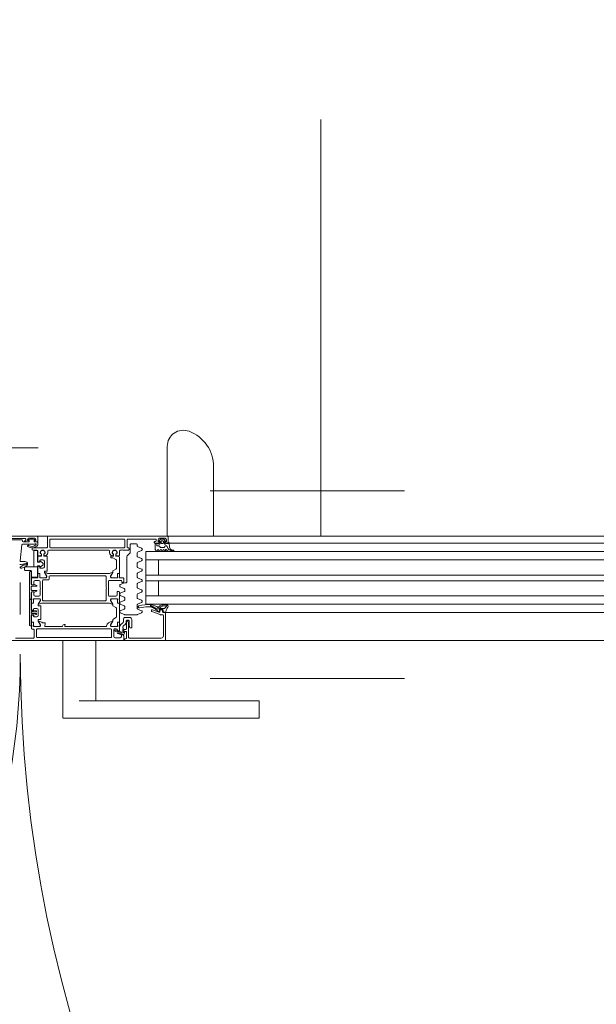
# Model space of a CAD drawing. Header units: centimetres. Extents: x -2424 to 1783, y 5 to 2907.
# Tile 76 of 94: x 392 to 434, y 1638 to 1709. Entities that reach past the tile are written whole.
import ezdxf

# ---------------------------------------------------------------- set-up
doc = ezdxf.new("R2010")
doc.units = ezdxf.units.CM
doc.linetypes.add('Dash', pattern=[60, 30, -30])
doc.linetypes.add('Długa kreska', pattern=[142.875, 95.25, -47.625])
for name, color, linetype, lineweight in [('A-DETL', 90, 'Continuous', 9), ('A-DETL-GENF', 92, 'Continuous', 13), ('A-DOOR', 31, 'Continuous', 13), ('A-DOOR-HDLN', 31, 'Dash', 9)]:
    doc.layers.add(name, color=color, linetype=linetype, lineweight=lineweight)

msp = doc.modelspace()

# ---------------------------------------------------------------- linework, layer by layer
at = {"layer": 'A-DETL', "color": 251, "linetype": 'Długa kreska', "lineweight": 9}
msp.add_line((536.377, 1678.001), (3.377, 1678.001), dxfattribs=at)
at = {"layer": 'A-DETL', "color": 251, "linetype": 'Dash', "lineweight": 9}
for p, q in [((419.89, 1674.891), (405.89, 1674.891)), ((419.89, 1661.391), (405.89, 1661.391))]:
    msp.add_line(p, q, dxfattribs=at)
for points, knots in [([(413.877, 1671.626), (413.877, 2096.657), (413.877, 2119.326), (413.877, 2190.854), (413.877, 2616.826)], [0, 0, 0, 0, 5.678351, 11.366988, 11.366988, 11.366988, 11.366988]), ([(-555.623, 1472.575), (-478.908, 1472.575), (-476.079, 1472.575), (-439.123, 1472.575), (-439.123, 1435.619), (-439.123, 1432.79), (-439.123, 1329.11), (-439.123, 1326.281), (-439.123, 1289.326), (-402.167, 1289.326), (-399.339, 1289.326), (54.377, 1289.326), (347.204, 1289.326), (391.666, 1289.326), (418.55, 1316.21), (413.877, 1393.928), (413.877, 1663.126)], [0, 0, 0, 0, 1.274059, 2.1133, 2.95254, 4.521491, 5.717221, 7.286172, 8.125412, 8.964652, 14.361634, 22.556861, 31.207392, 35.311818, 37.065318, 41.276562, 41.276562, 41.276562, 41.276562])]:
    msp.add_open_spline(points, degree=3, knots=knots, dxfattribs=at)
at = {"layer": 'A-DETL-GENF', "color": 251, "lineweight": 9}
for p, q in [((339.277, 1671.626), (488.477, 1671.626)), ((468.377, 1671.126), (406.227, 1671.126)), ((468.377, 1670.526), (406.227, 1670.526)), ((468.377, 1669.926), (406.227, 1669.926)), ((468.377, 1668.826), (406.227, 1668.826)), ((468.377, 1668.426), (406.227, 1668.426)), ((468.377, 1667.326), (406.227, 1667.326)), ((468.377, 1666.726), (406.227, 1666.726)), ((406.227, 1666.126), (472.957, 1666.126)), ((489.377, 1664.126), (338.377, 1664.126))]:
    msp.add_line(p, q, dxfattribs=at)
at = {"layer": 'A-DOOR', "color": 251, "lineweight": 9}
for p, q in [((402.81, 1678.099), (402.81, 1671.626)), ((406.143, 1671.626), (406.143, 1676.642)), ((381.627, 1671.626), (393.427, 1671.626)), ((392.567, 1671.456), (391.277, 1671.456)), ((392.327, 1671.371), (391.477, 1671.371)), ((392.377, 1671.276), (392.377, 1671.321)), ((392.797, 1671.346), (392.847, 1671.346)), ((393.247, 1671.476), (392.847, 1671.476)), ((393.247, 1671.346), (393.297, 1671.346)), ((393.477, 1671.576), (393.477, 1671.276)), ((394.177, 1671.576), (394.177, 1670.846)), ((402.827, 1671.626), (394.227, 1671.626)), ((394.347, 1670.846), (394.347, 1671.376)), ((394.397, 1671.426), (399.697, 1671.426)), ((399.747, 1671.376), (399.747, 1670.846)), ((399.917, 1670.846), (399.917, 1671.376)), ((399.967, 1671.426), (401.967, 1671.426)), ((402.017, 1671.376), (402.017, 1671.296)), ((402.33, 1671.411), (402.226, 1671.307)), ((402.247, 1671.476), (402.647, 1671.476)), ((402.529, 1671.426), (402.365, 1671.426)), ((402.417, 1671.306), (402.477, 1671.306)), ((402.668, 1671.307), (402.564, 1671.411)), ((402.827, 1671.626), (408.027, 1671.626)), ((402.877, 1671.176), (402.877, 1671.576)), ((392.21, 1669.857), (392.33, 1671.001)), ((392.38, 1671.046), (393.22, 1671.046)), ((392.797, 1671.226), (392.587, 1671.226)), ((393.077, 1670.746), (393.077, 1670.676)), ((394.127, 1670.796), (393.127, 1670.796)), ((393.127, 1670.626), (393.427, 1670.626)), ((393.427, 1671.226), (393.297, 1671.226)), ((393.477, 1670.996), (393.477, 1671.176)), ((393.477, 1670.576), (393.477, 1670.276)), ((394.197, 1670.426), (394.197, 1670.576)), ((394.247, 1670.626), (398.607, 1670.626)), ((399.697, 1670.796), (394.397, 1670.796)), ((398.657, 1670.576), (398.657, 1670.426)), ((399.377, 1670.276), (399.377, 1670.576)), ((399.427, 1670.626), (399.517, 1670.626)), ((399.617, 1670.626), (400.017, 1670.626)), ((400.017, 1670.796), (399.967, 1670.796)), ((400.067, 1670.676), (400.067, 1670.746)), ((400.147, 1671.026), (400.147, 1670.467)), ((400.597, 1671.076), (400.197, 1671.076)), ((400.647, 1670.929), (400.647, 1671.026)), ((400.966, 1670.763), (400.678, 1670.883)), ((400.678, 1670.488), (400.966, 1670.608)), ((400.996, 1670.723), (400.996, 1670.648)), ((401.867, 1671.196), (401.867, 1671.176)), ((401.967, 1671.246), (401.917, 1671.246)), ((401.917, 1671.126), (402.197, 1671.126)), ((402.187, 1671.096), (401.977, 1671.096)), ((402.049, 1671.096), (402.049, 1670.976)), ((402.085, 1670.575), (402.108, 1670.636)), ((402.099, 1670.926), (402.21, 1670.926)), ((402.185, 1670.636), (402.208, 1670.575)), ((402.247, 1671.256), (402.257, 1671.256)), ((402.253, 1670.901), (402.294, 1670.831)), ((402.285, 1670.575), (402.308, 1670.636)), ((402.287, 1671.226), (402.287, 1671.096)), ((402.337, 1670.806), (402.561, 1670.806)), ((402.367, 1671.146), (402.367, 1671.256)), ((402.385, 1670.636), (402.408, 1670.575)), ((402.477, 1671.096), (402.417, 1671.096)), ((402.485, 1670.575), (402.508, 1670.636)), ((402.527, 1671.256), (402.527, 1671.146)), ((402.585, 1670.636), (402.608, 1670.575)), ((402.604, 1670.831), (402.644, 1670.901)), ((402.607, 1671.096), (402.607, 1671.226)), ((402.637, 1671.256), (402.647, 1671.256)), ((402.687, 1670.586), (402.687, 1670.626)), ((402.688, 1670.926), (402.753, 1670.926)), ((402.697, 1671.126), (402.827, 1671.126)), ((402.974, 1670.828), (402.947, 1671.136)), ((402.949, 1671.126), (408.027, 1671.126)), ((403.261, 1670.625), (403.135, 1670.649)), ((403.251, 1670.568), (403.278, 1670.554)), ((393.477, 1669.88), (393.477, 1670.143)), ((393.495, 1670.163), (393.739, 1670.184)), ((393.527, 1670.226), (393.717, 1670.226)), ((393.627, 1669.871), (393.627, 1669.796)), ((393.857, 1669.921), (393.677, 1669.921)), ((393.714, 1670.356), (393.681, 1670.356)), ((393.737, 1670.366), (393.701, 1670.366)), ((393.737, 1670.244), (393.744, 1670.323)), ((393.757, 1670.204), (393.757, 1670.346)), ((393.917, 1670.346), (393.917, 1670.221)), ((393.929, 1670.323), (393.936, 1670.244)), ((393.972, 1670.366), (393.937, 1670.366)), ((393.937, 1670.201), (394.137, 1670.201)), ((393.956, 1670.226), (393.997, 1670.226)), ((393.993, 1670.356), (393.959, 1670.356)), ((394.157, 1670.181), (394.157, 1669.141)), ((398.747, 1670.181), (398.747, 1670.091)), ((398.917, 1670.201), (398.767, 1670.201)), ((398.857, 1670.226), (398.897, 1670.226)), ((398.894, 1670.356), (398.861, 1670.356)), ((398.881, 1670.366), (398.917, 1670.366)), ((398.917, 1670.244), (398.924, 1670.323)), ((398.937, 1670.346), (398.937, 1670.221)), ((399.097, 1670.204), (399.097, 1670.346)), ((399.109, 1670.323), (399.116, 1670.244)), ((399.331, 1670.165), (399.115, 1670.184)), ((399.117, 1670.366), (399.152, 1670.366)), ((399.136, 1670.226), (399.327, 1670.226)), ((399.173, 1670.356), (399.139, 1670.356)), ((399.157, 1669.857), (399.157, 1669.35)), ((399.377, 1668.997), (399.377, 1670.115)), ((399.897, 1670.134), (399.897, 1668.326)), ((400.118, 1670.396), (399.926, 1670.205)), ((400.647, 1670.179), (400.647, 1670.442)), ((400.966, 1670.013), (400.678, 1670.133)), ((400.678, 1669.738), (400.966, 1669.858)), ((400.996, 1669.973), (400.996, 1669.898)), ((408.027, 1669.926), (401.277, 1669.926)), ((402.986, 1670.546), (403.253, 1670.546)), ((392.477, 1669.569), (392.226, 1669.4)), ((392.229, 1669.348), (392.271, 1669.326)), ((392.555, 1669.809), (392.261, 1669.801)), ((392.341, 1669.324), (392.655, 1669.477)), ((392.618, 1669.572), (392.508, 1669.578)), ((392.663, 1669.602), (392.652, 1669.588)), ((393.477, 1668.997), (393.477, 1669.361)), ((393.595, 1669.771), (393.551, 1669.783)), ((393.551, 1669.458), (393.595, 1669.47)), ((393.627, 1669.446), (393.627, 1669.371)), ((393.677, 1669.321), (393.857, 1669.321)), ((393.957, 1669.421), (393.957, 1669.821)), ((399.107, 1669.263), (398.937, 1669.165)), ((400.647, 1669.429), (400.647, 1669.692)), ((400.966, 1669.263), (400.678, 1669.383)), ((400.996, 1669.223), (400.996, 1669.148)), ((392.877, 1667.136), (392.877, 1669.026)), ((393.027, 1668.576), (393.027, 1668.186)), ((393.477, 1668.626), (393.077, 1668.626)), ((393.307, 1668.446), (393.557, 1668.446)), ((393.477, 1668.916), (393.477, 1668.726)), ((393.497, 1668.697), (393.497, 1668.654)), ((393.606, 1668.946), (393.507, 1668.946)), ((393.607, 1668.947), (393.527, 1668.947)), ((393.636, 1668.646), (393.636, 1668.916)), ((393.637, 1668.677), (393.637, 1668.917)), ((394.077, 1668.626), (393.656, 1668.626)), ((394.021, 1668.627), (393.687, 1668.627)), ((393.877, 1668.476), (394.247, 1668.476)), ((393.967, 1669.101), (393.967, 1669.034)), ((393.974, 1669.009), (394.108, 1668.777)), ((394.137, 1669.121), (393.987, 1669.121)), ((398.657, 1668.946), (394.197, 1668.946)), ((394.297, 1668.526), (394.297, 1668.726)), ((394.347, 1668.776), (398.357, 1668.776)), ((398.407, 1668.726), (398.407, 1667.926)), ((398.627, 1668.446), (399.477, 1668.446)), ((398.88, 1669.009), (398.746, 1668.777)), ((399.198, 1668.626), (398.777, 1668.626)), ((398.832, 1668.627), (399.167, 1668.627)), ((398.887, 1669.079), (398.887, 1669.034)), ((399.217, 1668.677), (399.217, 1668.917)), ((399.218, 1668.916), (399.218, 1668.646)), ((399.247, 1668.947), (399.327, 1668.947)), ((399.347, 1668.946), (399.248, 1668.946)), ((399.357, 1668.654), (399.357, 1668.697)), ((399.377, 1668.726), (399.377, 1668.916)), ((399.627, 1668.626), (399.377, 1668.626)), ((399.677, 1668.356), (399.677, 1668.576)), ((400.647, 1668.679), (400.647, 1668.942)), ((400.678, 1668.988), (400.966, 1669.108)), ((400.966, 1668.513), (400.678, 1668.633)), ((400.996, 1668.473), (400.996, 1668.398)), ((392.227, 1668.298), (392.227, 1666)), ((393.017, 1667.996), (393.017, 1667.756)), ((393.387, 1668.026), (393.047, 1668.026)), ((393.047, 1667.726), (393.387, 1667.726)), ((393.067, 1668.126), (393.217, 1668.126)), ((393.257, 1668.152), (393.399, 1668.085)), ((393.417, 1668.058), (393.417, 1668.056)), ((393.657, 1668.346), (393.657, 1667.926)), ((393.657, 1667.826), (393.657, 1667.406)), ((393.827, 1667.026), (393.827, 1668.426)), ((398.407, 1667.826), (398.407, 1667.026)), ((398.577, 1667.356), (398.577, 1668.396)), ((399.397, 1668.097), (399.397, 1668.034)), ((399.738, 1668.272), (399.428, 1668.143)), ((399.428, 1667.988), (399.716, 1667.868)), ((399.747, 1667.822), (399.747, 1667.682)), ((399.847, 1668.276), (399.757, 1668.276)), ((400.647, 1667.929), (400.647, 1668.192)), ((400.678, 1668.238), (400.966, 1668.358)), ((400.966, 1667.763), (400.678, 1667.883)), ((400.996, 1667.723), (400.996, 1667.648)), ((392.877, 1665.225), (392.877, 1667.025)), ((393.027, 1667.566), (393.027, 1667.126)), ((393.027, 1667.026), (393.027, 1666.836)), ((393.047, 1667.097), (393.047, 1667.054)), ((393.217, 1667.626), (393.067, 1667.626)), ((393.186, 1666.836), (393.186, 1667.106)), ((393.187, 1666.835), (393.187, 1667.075)), ((393.206, 1667.126), (393.627, 1667.126)), ((393.237, 1667.125), (393.571, 1667.125)), ((393.399, 1667.666), (393.257, 1667.599)), ((393.557, 1667.306), (393.307, 1667.306)), ((393.417, 1667.696), (393.417, 1667.693)), ((399.097, 1667.306), (398.627, 1667.306)), ((398.777, 1667.126), (399.198, 1667.126)), ((399.167, 1667.125), (398.832, 1667.125)), ((399.217, 1666.835), (399.217, 1667.075)), ((399.218, 1667.106), (399.218, 1666.836)), ((399.357, 1667.054), (399.357, 1667.097)), ((399.377, 1667.126), (399.377, 1667.596)), ((399.377, 1666.836), (399.377, 1667.026)), ((399.397, 1667.47), (399.397, 1667.407)), ((399.716, 1667.636), (399.428, 1667.517)), ((399.428, 1667.361), (399.716, 1667.242)), ((399.747, 1667.196), (399.747, 1667.056)), ((400.647, 1667.179), (400.647, 1667.442)), ((400.678, 1667.488), (400.966, 1667.608)), ((400.966, 1667.013), (400.678, 1667.133)), ((408.027, 1667.326), (401.277, 1667.326)), ((393.027, 1666.385), (393.027, 1666.755)), ((393.057, 1666.806), (393.156, 1666.806)), ((393.077, 1666.805), (393.157, 1666.805)), ((393.177, 1666.376), (393.177, 1666.301)), ((393.407, 1666.426), (393.227, 1666.426)), ((393.507, 1665.926), (393.507, 1666.326)), ((393.517, 1666.717), (393.517, 1666.646)), ((393.658, 1666.975), (393.524, 1666.742)), ((393.537, 1666.626), (393.687, 1666.626)), ((393.707, 1666.606), (393.707, 1665.646)), ((393.747, 1666.806), (398.657, 1666.806)), ((398.357, 1666.976), (393.877, 1666.976)), ((398.746, 1666.975), (398.88, 1666.742)), ((398.887, 1666.717), (398.887, 1666.672)), ((398.937, 1666.586), (399.107, 1666.488)), ((399.157, 1666.401), (399.157, 1665.85)), ((399.327, 1666.805), (399.247, 1666.805)), ((399.248, 1666.806), (399.347, 1666.806)), ((399.377, 1665.497), (399.377, 1666.755)), ((399.397, 1666.844), (399.397, 1666.781)), ((399.716, 1667.009), (399.428, 1666.89)), ((399.428, 1666.734), (399.716, 1666.615)), ((399.716, 1666.383), (399.428, 1666.263)), ((399.747, 1666.569), (399.747, 1666.429)), ((400.647, 1666.429), (400.647, 1666.692)), ((400.678, 1666.738), (400.966, 1666.858)), ((400.966, 1666.263), (400.678, 1666.383)), ((400.996, 1666.973), (400.996, 1666.898)), ((402.039, 1666.411), (401.609, 1666.662)), ((401.641, 1666.572), (401.88, 1666.428)), ((402.056, 1666.562), (401.643, 1666.705)), ((402.21, 1666.153), (401.744, 1666.323)), ((402.187, 1666.397), (402.089, 1666.397)), ((402.227, 1666.571), (402.186, 1666.516)), ((402.235, 1666.212), (402.247, 1666.314)), ((402.433, 1666.696), (402.266, 1666.605)), ((402.277, 1666.341), (402.488, 1666.341)), ((402.427, 1666.326), (402.327, 1666.326)), ((402.461, 1666.597), (402.343, 1666.533)), ((402.754, 1666.71), (402.49, 1666.71)), ((402.518, 1666.307), (402.506, 1666.217)), ((402.767, 1666.617), (402.543, 1666.617)), ((402.737, 1666.565), (402.811, 1666.694)), ((393.017, 1666.15), (393.017, 1666.1)), ((393.027, 1665.497), (393.027, 1665.866)), ((393.362, 1666.18), (393.047, 1666.18)), ((393.047, 1666.07), (393.362, 1666.07)), ((393.145, 1666.276), (393.101, 1666.288)), ((393.101, 1665.963), (393.145, 1665.975)), ((393.177, 1665.951), (393.177, 1665.876)), ((393.203, 1666.297), (393.37, 1666.252)), ((393.37, 1665.998), (393.203, 1665.953)), ((393.227, 1665.826), (393.407, 1665.826)), ((393.392, 1666.223), (393.392, 1666.21)), ((393.392, 1666.04), (393.392, 1666.027)), ((393.517, 1665.606), (393.517, 1665.534)), ((393.687, 1665.626), (393.537, 1665.626)), ((399.107, 1665.763), (398.937, 1665.665)), ((399.397, 1666.217), (399.397, 1666.154)), ((399.428, 1666.108), (399.738, 1665.979)), ((399.647, 1665.626), (399.647, 1665.476)), ((399.757, 1665.976), (400.637, 1665.976)), ((400.097, 1665.776), (399.797, 1665.776)), ((400.247, 1665.046), (400.247, 1665.626)), ((400.656, 1665.979), (400.966, 1666.108)), ((400.996, 1666.223), (400.996, 1666.148)), ((401.677, 1666.276), (401.677, 1666.244)), ((401.71, 1666.197), (402.309, 1665.979)), ((402.178, 1666.186), (402.205, 1666.186)), ((402.277, 1666.276), (402.277, 1666.2)), ((402.326, 1665.976), (402.477, 1665.976)), ((402.477, 1666.176), (402.477, 1666.276)), ((402.627, 1666.126), (402.527, 1666.126)), ((402.527, 1665.926), (402.527, 1664.446)), ((402.53, 1666.183), (402.67, 1666.156)), ((402.627, 1666.126), (408.027, 1666.126)), ((393.027, 1665.416), (393.027, 1665.226)), ((393.027, 1665.126), (393.027, 1664.986)), ((393.047, 1665.197), (393.047, 1665.154)), ((393.156, 1665.446), (393.057, 1665.446)), ((393.157, 1665.447), (393.077, 1665.447)), ((393.077, 1664.936), (393.177, 1664.936)), ((393.186, 1665.146), (393.186, 1665.416)), ((393.187, 1665.177), (393.187, 1665.417)), ((393.627, 1665.126), (393.206, 1665.126)), ((393.571, 1665.127), (393.237, 1665.127)), ((393.397, 1664.376), (393.397, 1664.906)), ((393.447, 1664.956), (398.747, 1664.956)), ((393.524, 1665.509), (393.658, 1665.277)), ((393.991, 1665.386), (393.827, 1665.386)), ((393.984, 1665.161), (394.02, 1665.35)), ((395.257, 1665.126), (394.013, 1665.126)), ((395.277, 1665.156), (395.277, 1665.146)), ((395.432, 1665.276), (395.397, 1665.276)), ((398.377, 1665.126), (395.447, 1665.126)), ((398.88, 1665.509), (398.746, 1665.277)), ((399.198, 1665.126), (398.777, 1665.126)), ((398.797, 1664.906), (398.797, 1664.376)), ((398.832, 1665.127), (399.167, 1665.127)), ((398.887, 1665.579), (398.887, 1665.534)), ((398.967, 1664.406), (398.967, 1664.916)), ((399.017, 1664.966), (399.127, 1664.966)), ((399.217, 1665.177), (399.217, 1665.417)), ((399.218, 1665.416), (399.218, 1665.146)), ((399.247, 1665.447), (399.327, 1665.447)), ((399.347, 1665.446), (399.248, 1665.446)), ((399.357, 1665.154), (399.357, 1665.197)), ((399.377, 1665.226), (399.377, 1665.416)), ((399.377, 1664.876), (399.377, 1665.126)), ((399.382, 1665.069), (399.382, 1664.841)), ((399.594, 1665.374), (399.51, 1665.315)), ((399.607, 1665.016), (399.607, 1665.079)), ((399.607, 1664.726), (399.607, 1664.916)), ((399.671, 1665.202), (399.783, 1665.281)), ((399.827, 1664.916), (399.735, 1664.916)), ((399.847, 1665.404), (399.847, 1665.526)), ((399.877, 1665.414), (399.877, 1664.966)), ((399.914, 1665.498), (399.882, 1665.436)), ((399.897, 1665.576), (400.007, 1665.576)), ((399.997, 1665.526), (399.958, 1665.526)), ((400.047, 1665.446), (400.047, 1665.476)), ((400.139, 1665.026), (400.227, 1665.026)), ((393.177, 1664.296), (391.887, 1664.296)), ((393.227, 1664.886), (393.227, 1664.346)), ((398.747, 1664.326), (393.447, 1664.326)), ((399.018, 1664.814), (399.145, 1664.738)), ((399.193, 1664.867), (399.027, 1664.851)), ((399.407, 1664.306), (399.067, 1664.306)), ((399.171, 1664.731), (399.467, 1664.731)), ((399.215, 1664.841), (399.215, 1664.847)), ((399.362, 1664.821), (399.235, 1664.821)), ((399.24, 1664.612), (399.444, 1664.542)), ((399.467, 1664.651), (399.247, 1664.651)), ((399.877, 1664.726), (399.877, 1664.296)), ((402.377, 1664.296), (400.067, 1664.296)), ((395.278, 1664.126), (395.278, 1659.776)), ((397.676, 1659.776), (397.676, 1664.126)), ((402.527, 1664.126), (408.027, 1664.126)), ((395.278, 1659.776), (395.278, 1658.526)), ((396.477, 1659.776), (408.643, 1659.776)), ((409.433, 1658.526), (409.433, 1659.776)), ((396.477, 1658.526), (395.319, 1658.526)), ((408.643, 1658.526), (396.477, 1658.526))]:
    msp.add_line(p, q, dxfattribs=at)
at = {"layer": 'A-DOOR', "color": 251, "lineweight": 9, "flags": 128}
for points in [[(392.867, 1671.326), (392.867, 1671.226), (392.427, 1671.226)], [(392.537, 1671.276), (392.537, 1671.306), (392.617, 1671.306), (392.617, 1671.406)], [(392.747, 1671.376), (392.747, 1671.326), (392.847, 1671.326), (392.847, 1671.276)], [(393.427, 1671.226), (393.227, 1671.226), (393.227, 1671.326)], [(393.247, 1671.276), (393.247, 1671.326), (393.347, 1671.326), (393.347, 1671.376)], [(402.247, 1671.176), (402.247, 1671.226), (402.147, 1671.226), (402.147, 1671.376)], [(402.747, 1671.376), (402.747, 1671.226), (402.647, 1671.226), (402.647, 1671.176)], [(401.947, 1671.066), (401.947, 1670.666), (402.012, 1670.566)], [(402.907, 1671.176), (402.907, 1671.096), (402.707, 1671.096)], [(398.767, 1670.071), (398.881, 1670.071), (399.107, 1669.944)], [(408.027, 1666.726), (401.277, 1666.726), (401.277, 1670.526), (408.027, 1670.526)], [(402.177, 1669.926), (402.177, 1668.826), (401.277, 1668.826), (408.027, 1668.826)], [(392.927, 1669.076), (393.017, 1669.076), (393.017, 1668.176)], [(393.989, 1668.985), (394.127, 1668.746), (394.127, 1668.676)], [(398.727, 1668.676), (398.727, 1668.746), (398.865, 1668.985)], [(393.077, 1668.136), (393.207, 1668.136), (393.207, 1668.346)], [(399.527, 1668.396), (399.527, 1668.306), (399.627, 1668.306)], [(402.177, 1667.326), (402.177, 1668.426), (401.277, 1668.426), (408.027, 1668.426)], [(393.017, 1667.576), (393.017, 1667.086), (392.927, 1667.086)], [(392.927, 1667.075), (393.017, 1667.075), (393.017, 1666.295)], [(393.207, 1667.406), (393.207, 1667.616), (393.077, 1667.616)], [(393.677, 1667.076), (393.677, 1667.006), (393.539, 1666.766)], [(398.865, 1666.766), (398.727, 1667.006), (398.727, 1667.076)], [(399.327, 1667.646), (399.197, 1667.646), (399.197, 1667.406)], [(402.287, 1666.484), (402.25, 1666.422), (402.586, 1666.422)], [(393.017, 1665.955), (393.017, 1665.175), (392.927, 1665.175)], [(393.047, 1666.265), (393.177, 1666.265), (393.178, 1666.281), (393.177, 1666.265)], [(393.177, 1665.985), (393.178, 1665.969), (393.177, 1665.975), (393.047, 1665.985)], [(399.827, 1664.246), (399.727, 1664.246), (399.727, 1664.126), (402.677, 1664.126), (402.677, 1666.076)], [(393.539, 1665.485), (393.677, 1665.246), (393.677, 1665.176)], [(395.427, 1665.146), (395.427, 1665.207), (395.446, 1665.235), (395.452, 1665.256)], [(398.727, 1665.176), (398.727, 1665.246), (398.865, 1665.485)], [(399.717, 1664.905), (399.679, 1664.83), (399.677, 1664.776), (399.827, 1664.776)], [(400.017, 1664.346), (400.017, 1665.426), (400.027, 1665.426)], [(400.057, 1665.526), (400.057, 1665.276), (400.09, 1665.068)], [(391.027, 1664.126), (399.677, 1664.126), (399.677, 1664.466), (399.567, 1664.576), (399.507, 1664.576), (399.507, 1664.406)], [(399.227, 1664.866), (399.227, 1664.826), (399.327, 1664.826)], [(399.512, 1664.576), (399.577, 1664.576), (399.631, 1664.514)], [(399.664, 1664.519), (399.747, 1664.706), (399.627, 1664.706)], [(408.643, 1659.776), (408.797, 1659.776), (408.945, 1659.776), (409.082, 1659.776), (409.202, 1659.776), (409.3, 1659.776), (409.373, 1659.776), (409.418, 1659.776), (409.433, 1659.776), (409.418, 1659.776)], [(409.418, 1658.526), (409.433, 1658.526), (409.418, 1658.526), (409.373, 1658.526), (409.3, 1658.526), (409.202, 1658.526), (409.082, 1658.526), (408.945, 1658.526), (408.797, 1658.526), (408.643, 1658.526)]]:
    msp.add_lwpolyline(points, dxfattribs=at)
for points in [[(393.417, 1670.606), (393.257, 1670.606)], [(393.207, 1670.556), (393.207, 1669.456)], [(393.643, 1669.81), (393.627, 1669.751), (393.467, 1669.751), (393.467, 1670.556), (393.467, 1669.751), (393.627, 1669.751)], [(392.527, 1669.216), (392.527, 1669.376)], [(392.577, 1669.426), (393.467, 1669.426), (393.467, 1668.726), (393.467, 1669.426)], [(392.977, 1669.166), (392.577, 1669.166)], [(393.197, 1669.426), (393.467, 1669.426), (393.467, 1669.491), (393.627, 1669.491), (393.643, 1669.431), (393.627, 1669.491), (393.467, 1669.491), (393.467, 1669.426)], [(393.843, 1669.697), (393.691, 1669.825)], [(393.691, 1669.416), (393.843, 1669.544)], [(393.027, 1668.726), (393.027, 1669.116)], [(393.417, 1668.676), (393.077, 1668.676)]]:
    msp.add_lwpolyline(points, close=True, dxfattribs=at)
at = {"layer": 'A-DOOR', "color": 251, "lineweight": 9}
for centre, radius, start, end in [((403.972, 1678.099), 1.162, 69.4572, 180), ((403.426, 1676.642), 2.718, 0, 69.4572), ((403.972, 1678.099), 1.162, 152.3643, 180), ((392.327, 1671.321), 0.05, 0, 90), ((392.427, 1671.276), 0.05, 180, 270), ((392.587, 1671.276), 0.05, 180, 270), ((392.567, 1671.406), 0.05, 0, 90), ((392.847, 1671.376), 0.1, 90, 180), ((392.797, 1671.366), 0.02, 108.18055, 270), ((393.047, 1670.604), 0.821, 71.81945, 108.18055), ((392.797, 1671.276), 0.05, 270, 0), ((392.847, 1671.326), 0.02, 0, 90), ((393.247, 1671.326), 0.02, 90, 180), ((393.247, 1671.376), 0.1, 0, 90), ((393.297, 1671.276), 0.05, 180, 270), ((393.297, 1671.366), 0.02, 270, 71.81945), ((393.427, 1671.576), 0.05, 0, 90), ((393.427, 1671.276), 0.05, 270, 0), ((394.227, 1671.576), 0.05, 90, 180), ((394.397, 1671.376), 0.05, 90, 180), ((399.697, 1671.376), 0.05, 0, 90), ((399.967, 1671.376), 0.05, 90, 180), ((401.967, 1671.376), 0.05, 0, 90), ((401.967, 1671.296), 0.05, 270, 0), ((402.247, 1671.376), 0.1, 90, 180), ((402.247, 1671.286), 0.03, 134.99807, 270.00005), ((402.365, 1671.376), 0.05, 90, 135.0277), ((402.417, 1671.256), 0.05, 89.99786, 180.00214), ((402.477, 1671.256), 0.05, 359.99786, 90.00214), ((402.529, 1671.376), 0.05, 44.97984, 90), ((402.647, 1671.376), 0.1, 0, 90), ((402.647, 1671.286), 0.03, 270.00548, 44.99659), ((402.827, 1671.576), 0.05, 0, 90), ((392.38, 1670.996), 0.05, 90, 174), ((392.797, 1670.926), 0.05, 56.43999, 236.43999), ((393.062, 1671.325), 0.53, 236.43999, 321.49462), ((393.062, 1671.325), 0.43, 236.43999, 314.9859), ((393.127, 1670.746), 0.05, 90, 180), ((393.127, 1670.676), 0.05, 180, 270), ((393.257, 1670.556), 0.05, 90, 180), ((393.257, 1670.556), 0.05, 90, 180), ((393.22, 1671.146), 0.1, 270, 315.573), ((393.327, 1671.041), 0.05, 18.03579, 135.573), ((393.342, 1671.045), 0.0341, 314.9859, 18.03579), ((393.417, 1670.556), 0.05, 0, 90), ((393.417, 1670.556), 0.05, 0, 90), ((393.427, 1671.176), 0.05, 0, 90), ((393.427, 1670.576), 0.05, 0, 90), ((393.837, 1670.446), 0.18, 330, 210), ((393.837, 1670.451), 0.16, 327.91535, 212.08465), ((394.127, 1670.846), 0.05, 270, 0), ((394.247, 1670.576), 0.05, 90, 180), ((394.397, 1670.846), 0.05, 180, 270), ((398.607, 1670.576), 0.05, 0, 90), ((399.017, 1670.446), 0.18, 330, 210), ((399.017, 1670.451), 0.16, 327.91005, 212.08995), ((399.427, 1670.576), 0.05, 90, 180), ((399.567, 1670.573), 0.0725, 46.39718, 133.60282), ((399.697, 1670.846), 0.05, 270, 0), ((399.967, 1670.846), 0.05, 180, 270), ((400.017, 1670.746), 0.05, 0, 90), ((400.017, 1670.676), 0.05, 270, 0), ((400.197, 1671.026), 0.05, 90, 180), ((400.597, 1671.026), 0.05, 0, 90), ((400.697, 1670.929), 0.05, 180, 247.5), ((400.947, 1670.717), 0.05, 7.14524, 67.5), ((400.947, 1670.654), 0.05, 292.5, 352.85476), ((401.917, 1671.196), 0.05, 90, 180), ((401.917, 1671.176), 0.05, 180, 270), ((401.977, 1671.066), 0.03, 90, 180), ((402.047, 1670.586), 0.04, 209.99967, 345.00053), ((402.099, 1670.976), 0.05, 180, 270), ((402.147, 1670.626), 0.04, 15.00018, 164.99982), ((402.237, 1671.096), 0.05, 180.00064, 0.00064), ((402.197, 1671.176), 0.05, 270, 0), ((402.247, 1670.586), 0.04, 194.99956, 345.00044), ((402.21, 1670.876), 0.05, 30, 90), ((402.257, 1671.226), 0.03, 0, 90), ((402.337, 1670.856), 0.05, 210, 270), ((402.347, 1670.626), 0.04, 15.00017, 164.99983), ((402.417, 1671.146), 0.05, 179.99888, 270.00112), ((402.447, 1670.586), 0.04, 194.99956, 345.00044), ((402.477, 1671.146), 0.05, 269.99888, 0.00112), ((402.547, 1670.626), 0.04, 15.00018, 164.99982), ((402.561, 1670.856), 0.05, 270, 330), ((402.637, 1671.226), 0.03, 90, 180), ((402.657, 1671.096), 0.05, 180, 0), ((402.647, 1670.586), 0.04, 194.99972, 0.00022), ((402.688, 1670.876), 0.05, 90, 150), ((402.697, 1671.176), 0.05, 180, 270), ((402.727, 1670.626), 0.04, 40.32079, 180), ((402.753, 1670.876), 0.05, 12.12661, 90), ((402.986, 1670.846), 0.3, 220.31982, 270.00133), ((403.174, 1670.97), 0.381, 192.65989, 268.10052), ((402.827, 1671.176), 0.05, 270, 0), ((402.907, 1671.136), 0.04, 0.00064, 89.99992), ((403.173, 1670.846), 0.2, 185.00821, 258.9975), ((403.127, 1670.248), 0.343, 68.94633, 84.39887), ((403.253, 1670.586), 0.04, 269.91911, 78.98944), ((392.26, 1669.851), 0.05, 174, 271.39185), ((393.527, 1670.276), 0.05, 180, 270), ((393.497, 1670.143), 0.02, 95, 180), ((393.577, 1669.88), 0.1, 180, 255), ((393.677, 1669.871), 0.05, 90, 180), ((393.714, 1670.326), 0.03, 355, 90), ((393.717, 1670.246), 0.02, 270, 355), ((393.737, 1670.346), 0.02, 0, 90), ((393.737, 1670.204), 0.02, 275, 0), ((393.857, 1669.821), 0.1, 0, 90), ((393.937, 1670.346), 0.02, 90, 180), ((393.937, 1670.221), 0.02, 180, 270), ((393.959, 1670.326), 0.03, 90, 185), ((393.956, 1670.246), 0.02, 185, 270), ((393.997, 1670.426), 0.2, 270, 0), ((394.137, 1670.181), 0.02, 0, 90), ((398.857, 1670.426), 0.2, 180, 270), ((398.767, 1670.181), 0.02, 90, 180), ((398.767, 1670.091), 0.02, 180, 270), ((398.881, 1670.051), 0.02, 60, 90), ((398.894, 1670.326), 0.03, 355, 90), ((398.897, 1670.246), 0.02, 270, 355), ((398.917, 1670.346), 0.02, 0, 90), ((398.917, 1670.221), 0.02, 270, 0), ((399.117, 1670.346), 0.02, 90, 180), ((399.117, 1670.204), 0.02, 180, 265), ((399.057, 1669.857), 0.1, 0, 60), ((399.139, 1670.326), 0.03, 90, 185), ((399.136, 1670.246), 0.02, 185, 270), ((399.327, 1670.276), 0.05, 270, 0), ((399.327, 1670.115), 0.05, 0, 85), ((399.997, 1670.134), 0.1, 135, 180), ((400.047, 1670.467), 0.1, 315, 0), ((400.697, 1670.442), 0.05, 112.5, 180), ((400.697, 1670.179), 0.05, 180, 247.5), ((400.947, 1669.967), 0.05, 7.14524, 67.5), ((400.947, 1669.904), 0.05, 292.5, 352.85476), ((392.042, 1672.088), 2.5, 273.21628, 283.53096), ((392.243, 1669.375), 0.03, 124, 242), ((392.308, 1669.397), 0.08, 242, 294), ((392.505, 1669.528), 0.05, 87, 124), ((392.577, 1669.376), 0.05, 90, 180), ((392.577, 1669.376), 0.05, 90, 180), ((392.577, 1669.216), 0.05, 180, 270), ((392.577, 1669.216), 0.05, 180, 270), ((392.56, 1669.624), 0.185, 352.93336, 91.39185), ((392.62, 1669.612), 0.04, 267, 323), ((392.635, 1669.623), 0.035, 323, 103.53096), ((392.585, 1669.621), 0.16, 296, 352.93336), ((392.977, 1669.116), 0.05, 0, 90), ((392.977, 1669.116), 0.05, 0, 90), ((393.157, 1669.456), 0.05, 323.1301, 0), ((393.157, 1669.456), 0.05, 323.1301, 0), ((393.577, 1669.361), 0.1, 105, 180), ((393.602, 1669.796), 0.025, 255, 0), ((393.602, 1669.446), 0.025, 0, 105), ((393.677, 1669.371), 0.05, 180, 270), ((393.672, 1669.802), 0.03, 50, 165), ((393.672, 1669.802), 0.03, 50, 165), ((393.672, 1669.439), 0.03, 195, 310), ((393.672, 1669.439), 0.03, 195, 310), ((393.779, 1669.621), 0.1, 310, 50), ((393.779, 1669.621), 0.1, 310, 50), ((393.857, 1669.421), 0.1, 270, 0), ((398.987, 1669.079), 0.1, 120, 180), ((399.057, 1669.35), 0.1, 300, 0), ((400.697, 1669.692), 0.05, 112.5, 180), ((400.697, 1669.429), 0.05, 180, 247.5), ((400.947, 1669.217), 0.05, 7.14524, 67.5), ((400.947, 1669.154), 0.05, 292.5, 352.85476), ((392.927, 1669.026), 0.05, 90, 180), ((393.077, 1668.726), 0.05, 180, 270), ((393.077, 1668.726), 0.05, 180, 270), ((393.077, 1668.576), 0.05, 90, 180), ((393.307, 1668.346), 0.1, 90, 180), ((393.417, 1668.726), 0.05, 270, 0), ((393.417, 1668.726), 0.05, 270, 0), ((393.527, 1668.997), 0.05, 180, 270), ((393.507, 1668.916), 0.03, 90, 180), ((393.467, 1668.697), 0.03, 0, 70.52878), ((393.467, 1668.654), 0.03, 289.47122, 0), ((393.557, 1668.346), 0.1, 0, 90), ((393.606, 1668.916), 0.03, 0, 90), ((393.607, 1668.917), 0.03, 0, 90), ((393.656, 1668.646), 0.02, 180, 270), ((393.687, 1668.677), 0.05, 180, 270), ((393.877, 1668.426), 0.05, 90, 180), ((393.987, 1669.101), 0.02, 90, 180), ((394.017, 1669.034), 0.05, 180, 210), ((394.001, 1668.992), 0.0138, 84.67141, 210), ((393.955, 1668.508), 0.5, 61.13954, 84.67141), ((394.021, 1668.727), 0.1, 270, 30), ((394.077, 1668.676), 0.05, 270, 0), ((394.137, 1669.141), 0.02, 270, 0), ((394.247, 1668.526), 0.05, 270, 0), ((394.347, 1668.726), 0.05, 90, 180), ((398.357, 1668.726), 0.05, 0, 90), ((398.627, 1668.396), 0.05, 90, 180), ((398.898, 1668.508), 0.5, 95.32859, 118.86046), ((398.777, 1668.676), 0.05, 180, 270), ((398.832, 1668.727), 0.1, 150, 270), ((398.853, 1668.992), 0.0138, 330, 95.32859), ((398.837, 1669.034), 0.05, 330, 0), ((399.167, 1668.677), 0.05, 270, 0), ((399.198, 1668.646), 0.02, 270, 0), ((399.247, 1668.917), 0.03, 90, 180), ((399.248, 1668.916), 0.03, 90, 180), ((399.327, 1668.997), 0.05, 270, 0), ((399.347, 1668.916), 0.03, 0, 90), ((399.387, 1668.697), 0.03, 109.47122, 180), ((399.387, 1668.654), 0.03, 180, 250.52878), ((399.477, 1668.396), 0.05, 0, 90), ((399.627, 1668.576), 0.05, 0, 90), ((400.697, 1668.942), 0.05, 112.5, 180), ((400.697, 1668.679), 0.05, 180, 247.5), ((400.947, 1668.467), 0.05, 7.14524, 67.5), ((393.067, 1668.176), 0.05, 180, 270), ((393.047, 1667.996), 0.03, 90, 180), ((393.047, 1667.756), 0.03, 180, 270), ((393.077, 1668.186), 0.05, 180, 270), ((393.245, 1668.124), 0.03, 65, 158.28824), ((393.387, 1668.056), 0.03, 270, 0), ((393.387, 1667.696), 0.03, 0, 90), ((393.387, 1668.058), 0.03, 0, 65), ((393.604, 1667.876), 0.0725, 316.39718, 43.60282), ((398.354, 1667.876), 0.0725, 316.39718, 43.60282), ((399.447, 1668.097), 0.05, 112.5, 180), ((399.447, 1668.034), 0.05, 180, 247.5), ((399.627, 1668.356), 0.05, 270, 0), ((399.697, 1667.822), 0.05, 0, 67.5), ((399.757, 1668.226), 0.05, 90, 112.5), ((399.847, 1668.326), 0.05, 270, 0), ((400.697, 1668.192), 0.05, 112.5, 180), ((400.697, 1667.929), 0.05, 180, 247.5), ((400.947, 1668.404), 0.05, 292.5, 352.85476), ((400.947, 1667.717), 0.05, 7.14524, 67.5), ((392.927, 1667.136), 0.05, 180, 270), ((392.927, 1667.025), 0.05, 90, 180), ((393.067, 1667.576), 0.05, 90, 180), ((393.077, 1667.566), 0.05, 90, 180), ((393.017, 1667.097), 0.03, 0, 70.52878), ((393.017, 1667.054), 0.03, 289.47122, 0), ((393.206, 1667.106), 0.02, 90, 180), ((393.237, 1667.075), 0.05, 90, 180), ((393.307, 1667.406), 0.1, 180, 270), ((393.245, 1667.627), 0.03, 201.71176, 295), ((393.387, 1667.693), 0.03, 295, 0), ((393.557, 1667.406), 0.1, 270, 0), ((393.571, 1667.025), 0.1, 330, 90), ((393.627, 1667.076), 0.05, 0, 90), ((393.877, 1667.026), 0.05, 180, 270), ((398.357, 1667.026), 0.05, 270, 0), ((398.627, 1667.356), 0.05, 180, 270), ((398.777, 1667.076), 0.05, 90, 180), ((398.832, 1667.025), 0.1, 90, 210), ((399.097, 1667.406), 0.1, 270, 0), ((399.167, 1667.075), 0.05, 0, 90), ((399.198, 1667.106), 0.02, 0, 90), ((399.327, 1667.596), 0.05, 0, 90), ((399.387, 1667.097), 0.03, 109.47122, 180), ((399.387, 1667.054), 0.03, 180, 250.52878), ((399.447, 1667.47), 0.05, 112.5, 180), ((399.447, 1667.407), 0.05, 180, 247.5), ((399.697, 1667.682), 0.05, 292.5, 0), ((399.697, 1667.196), 0.05, 0, 67.5), ((399.697, 1667.056), 0.05, 292.5, 0), ((400.697, 1667.442), 0.05, 112.5, 180), ((400.697, 1667.179), 0.05, 180, 247.5), ((400.947, 1667.654), 0.05, 292.5, 352.85476), ((393.057, 1666.836), 0.03, 180, 270), ((393.077, 1666.755), 0.05, 90, 180), ((393.127, 1666.385), 0.1, 180, 255), ((393.156, 1666.836), 0.03, 270, 0), ((393.157, 1666.835), 0.03, 270, 0), ((393.227, 1666.376), 0.05, 90, 180), ((393.407, 1666.326), 0.1, 0, 90), ((393.567, 1666.717), 0.05, 150, 180), ((393.537, 1666.646), 0.02, 180, 270), ((393.551, 1666.759), 0.0138, 150, 275.32859), ((393.505, 1667.243), 0.5, 275.32859, 298.86046), ((393.687, 1666.606), 0.02, 0, 90), ((398.898, 1667.243), 0.5, 241.13954, 264.67141), ((398.853, 1666.759), 0.0138, 264.67141, 30), ((398.837, 1666.717), 0.05, 0, 30), ((398.987, 1666.672), 0.1, 180, 240), ((399.057, 1666.401), 0.1, 0, 60), ((399.247, 1666.835), 0.03, 180, 270), ((399.248, 1666.836), 0.03, 180, 270), ((399.327, 1666.755), 0.05, 0, 90), ((399.347, 1666.836), 0.03, 270, 0), ((399.447, 1666.844), 0.05, 112.5, 180), ((399.447, 1666.781), 0.05, 180, 247.5), ((399.697, 1666.569), 0.05, 0, 67.5), ((399.697, 1666.429), 0.05, 292.5, 0), ((400.697, 1666.692), 0.05, 112.5, 180), ((400.697, 1666.429), 0.05, 180, 247.5), ((400.792, 1666.541), 0.08, 103.47035, 285.30097), ((401.509, 1663.717), 2.994, 87.88171, 104.22771), ((401.509, 1663.717), 2.834, 91.52226, 104.21438), ((400.947, 1666.967), 0.05, 7.14524, 67.5), ((400.947, 1666.904), 0.05, 292.5, 352.85476), ((401.455, 1665.75), 0.8, 63.61388, 91.52864), ((401.68, 1666.637), 0.075, 159.98506, 238.8937), ((401.617, 1666.629), 0.08, 70.98988, 87.88943), ((401.727, 1666.276), 0.05, 70, 180), ((401.285, 1665.444), 1.15, 40.84823, 62.83026), ((402.089, 1666.497), 0.1, 239.61644, 270), ((402.03, 1666.487), 0.08, 26.95563, 70.98988), ((402.146, 1666.546), 0.05, 206.95563, 323.63337), ((402.193, 1666.473), 0.0764, 265.73555, 330.06708), ((402.323, 1666.499), 0.12, 118.63337, 143.63337), ((402.277, 1666.311), 0.03, 90, 172.94356), ((402.327, 1666.276), 0.05, 90, 180), ((402.424, 1666.383), 0.17, 118.53659, 143.53659), ((402.427, 1666.276), 0.05, 0, 90), ((402.49, 1666.59), 0.12, 89.99611, 118.63337), ((402.542, 1666.448), 0.17, 89.92719, 118.53659), ((402.488, 1666.311), 0.03, 352.79232, 90), ((402.586, 1666.482), 0.06, 270, 326.69787), ((404.014, 1665.328), 1.777, 136.27343, 140.86446), ((403.637, 1665.991), 0.95, 145.94898, 168.57319), ((402.702, 1666.584), 0.04, 314.96394, 330.3746), ((402.75, 1666.591), 0.12, 325.94898, 88.00766), ((393.047, 1666.295), 0.03, 180, 270), ((393.047, 1666.15), 0.03, 90, 180), ((393.047, 1666.1), 0.03, 180, 270), ((393.047, 1665.955), 0.03, 90, 180), ((393.127, 1665.866), 0.1, 105, 180), ((393.152, 1666.301), 0.025, 255, 0), ((393.152, 1665.951), 0.025, 0, 105), ((393.227, 1665.876), 0.05, 180, 270), ((393.198, 1666.278), 0.02, 75, 170), ((393.198, 1665.972), 0.02, 190, 285), ((393.362, 1666.21), 0.03, 270, 0), ((393.362, 1666.04), 0.03, 0, 90), ((393.362, 1666.223), 0.03, 0, 75), ((393.362, 1666.027), 0.03, 285, 0), ((393.407, 1665.926), 0.1, 270, 0), ((393.537, 1665.606), 0.02, 90, 180), ((393.687, 1665.646), 0.02, 270, 0), ((398.987, 1665.579), 0.1, 120, 180), ((399.057, 1665.85), 0.1, 300, 0), ((399.447, 1666.217), 0.05, 112.5, 180), ((399.447, 1666.154), 0.05, 180, 247.5), ((399.797, 1665.626), 0.15, 90, 180), ((399.757, 1666.026), 0.05, 247.5, 270), ((400.097, 1665.626), 0.15, 0, 90), ((400.637, 1666.026), 0.05, 270, 292.5), ((400.947, 1666.217), 0.05, 7.14524, 67.5), ((400.947, 1666.154), 0.05, 292.5, 352.85476), ((401.727, 1666.244), 0.05, 180, 250), ((402.178, 1666.216), 0.03, 220.84823, 270), ((402.205, 1666.216), 0.03, 270, 352.94356), ((402.227, 1666.2), 0.05, 250, 0), ((402.326, 1666.026), 0.05, 250, 270), ((402.527, 1666.176), 0.05, 180, 270), ((402.477, 1665.926), 0.05, 0, 90), ((402.536, 1666.213), 0.03, 171.88201, 259.00591), ((402.627, 1666.076), 0.05, 0, 90), ((402.676, 1666.186), 0.03, 257.64351, 348.57319), ((392.927, 1665.225), 0.05, 180, 270), ((393.077, 1665.497), 0.05, 180, 270), ((393.057, 1665.416), 0.03, 90, 180), ((393.017, 1665.197), 0.03, 0, 70.52878), ((393.017, 1665.154), 0.03, 289.47122, 0), ((393.077, 1664.986), 0.05, 180, 270), ((393.156, 1665.416), 0.03, 0, 90), ((393.157, 1665.417), 0.03, 0, 90), ((393.177, 1664.886), 0.05, 0, 90), ((393.206, 1665.146), 0.02, 180, 270), ((393.237, 1665.177), 0.05, 180, 270), ((393.447, 1664.906), 0.05, 90, 180), ((393.567, 1665.534), 0.05, 180, 210), ((393.551, 1665.492), 0.0138, 83.85932, 210), ((393.499, 1665.008), 0.5, 48.97478, 83.85932), ((393.571, 1665.227), 0.1, 270, 30), ((393.627, 1665.176), 0.05, 270, 0), ((394.013, 1665.156), 0.03, 169, 270), ((393.991, 1665.356), 0.03, 349, 90), ((395.257, 1665.146), 0.02, 270, 0), ((395.397, 1665.156), 0.12, 90, 180), ((395.447, 1665.207), 0.02, 135, 180), ((395.447, 1665.146), 0.02, 180, 270), ((395.432, 1665.256), 0.02, 0, 90), ((395.432, 1665.249), 0.02, 315, 0), ((398.377, 1665.176), 0.05, 270, 342.25158), ((398.901, 1665.008), 0.5, 95.62258, 162.25158), ((398.777, 1665.176), 0.05, 180, 270), ((398.832, 1665.227), 0.1, 150, 270), ((398.747, 1664.906), 0.05, 0, 90), ((398.853, 1665.492), 0.0138, 330, 95.62258), ((398.837, 1665.534), 0.05, 330, 0), ((399.017, 1664.916), 0.05, 90, 180), ((399.127, 1664.866), 0.1, 0, 90), ((399.167, 1665.177), 0.05, 270, 0), ((399.198, 1665.146), 0.02, 270, 0), ((399.247, 1665.417), 0.03, 90, 180), ((399.248, 1665.416), 0.03, 90, 180), ((399.327, 1665.497), 0.05, 270, 0), ((399.347, 1665.416), 0.03, 0, 90), ((399.387, 1665.197), 0.03, 109.47122, 180), ((399.387, 1665.154), 0.03, 180, 250.52878), ((399.682, 1665.069), 0.3, 125, 180), ((399.522, 1665.476), 0.125, 305, 0), ((399.757, 1665.079), 0.15, 125, 180), ((399.607, 1664.966), 0.05, 270, 90), ((399.735, 1664.896), 0.02, 90, 153), ((399.697, 1665.404), 0.15, 305, 0), ((399.827, 1664.966), 0.05, 270, 0), ((399.897, 1665.526), 0.05, 90, 180), ((399.927, 1665.414), 0.05, 153, 180), ((399.958, 1665.476), 0.05, 90, 153), ((399.997, 1665.476), 0.05, 0, 90), ((400.007, 1665.526), 0.05, 0, 90), ((400.027, 1665.446), 0.02, 270, 0), ((400.139, 1665.076), 0.05, 189.09028, 270), ((400.227, 1665.046), 0.02, 270, 0), ((393.177, 1664.346), 0.05, 270, 0), ((393.447, 1664.376), 0.05, 180, 270), ((398.747, 1664.376), 0.05, 270, 0), ((399.067, 1664.406), 0.1, 180, 270), ((399.029, 1664.831), 0.02, 95.5, 238.81503), ((399.171, 1664.781), 0.05, 238.81503, 270), ((399.195, 1664.847), 0.02, 0, 95.5), ((399.235, 1664.841), 0.02, 180, 270), ((399.247, 1664.631), 0.02, 90, 251.09542), ((399.327, 1664.876), 0.05, 270, 0), ((399.362, 1664.841), 0.02, 270, 0), ((399.407, 1664.406), 0.1, 270, 0), ((399.457, 1664.58), 0.04, 251.09542, 336.18264), ((399.467, 1664.691), 0.04, 270, 90), ((399.512, 1664.556), 0.02, 90, 156.18264), ((399.627, 1664.726), 0.02, 180, 270), ((399.646, 1664.527), 0.02, 221.42367, 336.16126), ((399.697, 1664.821), 0.02, 153, 180), ((399.827, 1664.726), 0.05, 0, 90), ((399.827, 1664.296), 0.05, 270, 0), ((400.067, 1664.346), 0.05, 180, 270), ((402.377, 1664.446), 0.15, 270, 0)]:
    msp.add_arc(centre, radius, start, end, dxfattribs=at)
at = {"layer": 'A-DOOR-HDLN', "color": 251, "lineweight": 9}
for centre, radius, start, end in [((341.577, 1663.126), 50.65, 270, 0), ((486.177, 1663.126), 93.95, 180, 270)]:
    msp.add_arc(centre, radius, start, end, dxfattribs=at)

doc.saveas('drawing.dxf')
